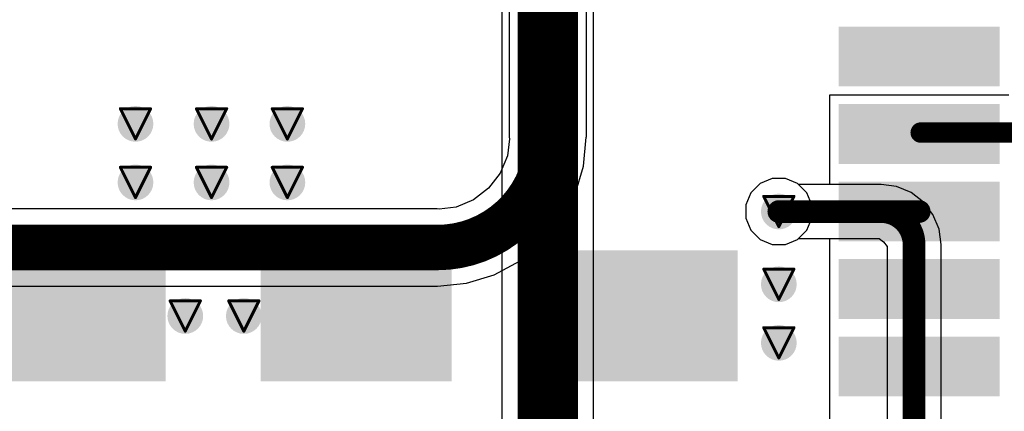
# Model space of a CAD drawing. Header units: inches. Extents: x 0 to 12.2, y 0 to 7.
# Tile 146 of 154: x 3.254 to 3.905, y 3.882 to 4.141. Entities that reach past the tile are written whole.
import ezdxf

# ---------------------------------------------------------------- set-up
doc = ezdxf.new("R2010")
doc.units = ezdxf.units.IN
doc.header["$MEASUREMENT"] = 0
for name, color, linetype in [('Bottom Layer', 5, 'Continuous'), ('Drill Drawing', 1, 'Continuous'), ('Layer 1', 16, 'Continuous'), ('Layer 2', 76, 'Continuous'), ('Top Layer', 1, 'Continuous'), ('Top Solder', 216, 'Continuous'), ('Via Holes', 16, 'Continuous')]:
    doc.layers.add(name, color=color, linetype=linetype)

# ---------------------------------------------------------------- blocks, each defined once
blk = doc.blocks.new('EC21EFA_512_STD_17')
at = {"layer": 'Top Layer'}
for points in [[(0.28346, 0.05906), (0.3622, 0.05906), (0.3622, -0.05906), (0.28346, -0.05906)], [(0.28346, -0.12992), (0.3622, -0.12992), (0.3622, -0.24803), (0.28346, -0.24803)], [(0.28346, -0.3189), (0.3622, -0.3189), (0.3622, -0.43701), (0.28346, -0.43701)], [(0.27362, -0.51181), (0.30512, -0.51181), (0.30512, -0.61024), (0.27362, -0.61024)], [(0.3248, -0.51181), (0.3563, -0.51181), (0.3563, -0.61024), (0.3248, -0.61024)], [(0.37598, -0.51181), (0.40748, -0.51181), (0.40748, -0.61024), (0.37598, -0.61024)], [(0.42717, -0.51181), (0.45866, -0.51181), (0.45866, -0.61024), (0.42717, -0.61024)], [(0.47835, -0.51181), (0.50984, -0.51181), (0.50984, -0.61024), (0.47835, -0.61024)]]:
    blk.add_hatch(color=1, dxfattribs=at).paths.add_polyline_path(points)
at = {"layer": 'Top Solder'}
for points in [[(0.27946, 0.06306), (0.3662, 0.06306), (0.3662, -0.06306), (0.27946, -0.06306)], [(0.27946, -0.12592), (0.3662, -0.12592), (0.3662, -0.25203), (0.27946, -0.25203)], [(0.27946, -0.3149), (0.3662, -0.3149), (0.3662, -0.44101), (0.27946, -0.44101)], [(0.26962, -0.50781), (0.30912, -0.50781), (0.30912, -0.61424), (0.26962, -0.61424)], [(0.3208, -0.50781), (0.3603, -0.50781), (0.3603, -0.61424), (0.3208, -0.61424)], [(0.37198, -0.50781), (0.41148, -0.50781), (0.41148, -0.61424), (0.37198, -0.61424)], [(0.42317, -0.50781), (0.46266, -0.50781), (0.46266, -0.61424), (0.42317, -0.61424)], [(0.47435, -0.50781), (0.51384, -0.50781), (0.51384, -0.61424), (0.47435, -0.61424)]]:
    blk.add_hatch(color=216, dxfattribs=at).paths.add_polyline_path(points)

msp = doc.modelspace()

# ---------------------------------------------------------------- hatches: boundary and pattern name
at = {"layer": 'Bottom Layer'}
h = msp.add_hatch(color=5, dxfattribs=at)
edge = h.paths.add_edge_path()
edge.add_arc((3.33058, 4.07168), 0.01181, 0, 360)
h = msp.add_hatch(color=5, dxfattribs=at)
edge = h.paths.add_edge_path()
edge.add_arc((3.38083, 4.07168), 0.01181, 0, 360)
h = msp.add_hatch(color=5, dxfattribs=at)
edge = h.paths.add_edge_path()
edge.add_arc((3.43094, 4.07168), 0.01181, 0, 360)
h = msp.add_hatch(color=5, dxfattribs=at)
edge = h.paths.add_edge_path()
edge.add_arc((3.33058, 4.033), 0.01181, 0, 360)
h = msp.add_hatch(color=5, dxfattribs=at)
edge = h.paths.add_edge_path()
edge.add_arc((3.38083, 4.033), 0.01181, 0, 360)
h = msp.add_hatch(color=5, dxfattribs=at)
edge = h.paths.add_edge_path()
edge.add_arc((3.43094, 4.033), 0.01181, 0, 360)
h = msp.add_hatch(color=5, dxfattribs=at)
edge = h.paths.add_edge_path()
edge.add_arc((3.75566, 4.01378), 0.01181, 0, 360)
h = msp.add_hatch(color=5, dxfattribs=at)
edge = h.paths.add_edge_path()
edge.add_arc((3.75566, 3.96571), 0.01181, 0, 360)
h = msp.add_hatch(color=5, dxfattribs=at)
edge = h.paths.add_edge_path()
edge.add_arc((3.36348, 3.94476), 0.01181, 0, 360)
h = msp.add_hatch(color=5, dxfattribs=at)
edge = h.paths.add_edge_path()
edge.add_arc((3.40216, 3.94476), 0.01181, 0, 360)
h = msp.add_hatch(color=5, dxfattribs=at)
edge = h.paths.add_edge_path()
edge.add_arc((3.75566, 3.92703), 0.01181, 0, 360)
at = {"layer": 'Layer 1'}
h = msp.add_hatch(color=16, dxfattribs=at)
edge = h.paths.add_edge_path()
edge.add_arc((3.33058, 4.07168), 0.01181, 0, 360)
h = msp.add_hatch(color=16, dxfattribs=at)
edge = h.paths.add_edge_path()
edge.add_arc((3.38083, 4.07168), 0.01181, 0, 360)
h = msp.add_hatch(color=16, dxfattribs=at)
edge = h.paths.add_edge_path()
edge.add_arc((3.43094, 4.07168), 0.01181, 0, 360)
h = msp.add_hatch(color=16, dxfattribs=at)
edge = h.paths.add_edge_path()
edge.add_arc((3.33058, 4.033), 0.01181, 0, 360)
h = msp.add_hatch(color=16, dxfattribs=at)
edge = h.paths.add_edge_path()
edge.add_arc((3.38083, 4.033), 0.01181, 0, 360)
h = msp.add_hatch(color=16, dxfattribs=at)
edge = h.paths.add_edge_path()
edge.add_arc((3.43094, 4.033), 0.01181, 0, 360)
h = msp.add_hatch(color=16, dxfattribs=at)
edge = h.paths.add_edge_path()
edge.add_arc((3.75566, 4.01378), 0.01181, 0, 360)
h = msp.add_hatch(color=16, dxfattribs=at)
edge = h.paths.add_edge_path()
edge.add_arc((3.75566, 3.96571), 0.01181, 0, 360)
h = msp.add_hatch(color=16, dxfattribs=at)
edge = h.paths.add_edge_path()
edge.add_arc((3.36348, 3.94476), 0.01181, 0, 360)
h = msp.add_hatch(color=16, dxfattribs=at)
edge = h.paths.add_edge_path()
edge.add_arc((3.40216, 3.94476), 0.01181, 0, 360)
h = msp.add_hatch(color=16, dxfattribs=at)
edge = h.paths.add_edge_path()
edge.add_arc((3.75566, 3.92703), 0.01181, 0, 360)
at = {"layer": 'Layer 2'}
h = msp.add_hatch(color=76, dxfattribs=at)
edge = h.paths.add_edge_path()
edge.add_arc((3.33058, 4.07168), 0.01181, 0, 360)
h = msp.add_hatch(color=76, dxfattribs=at)
edge = h.paths.add_edge_path()
edge.add_arc((3.38083, 4.07168), 0.01181, 0, 360)
h = msp.add_hatch(color=76, dxfattribs=at)
edge = h.paths.add_edge_path()
edge.add_arc((3.43094, 4.07168), 0.01181, 0, 360)
h = msp.add_hatch(color=76, dxfattribs=at)
edge = h.paths.add_edge_path()
edge.add_arc((3.33058, 4.033), 0.01181, 0, 360)
h = msp.add_hatch(color=76, dxfattribs=at)
edge = h.paths.add_edge_path()
edge.add_arc((3.38083, 4.033), 0.01181, 0, 360)
h = msp.add_hatch(color=76, dxfattribs=at)
edge = h.paths.add_edge_path()
edge.add_arc((3.43094, 4.033), 0.01181, 0, 360)
h = msp.add_hatch(color=76, dxfattribs=at)
edge = h.paths.add_edge_path()
edge.add_arc((3.75566, 4.01378), 0.01181, 0, 360)
h = msp.add_hatch(color=76, dxfattribs=at)
edge = h.paths.add_edge_path()
edge.add_arc((3.75566, 3.96571), 0.01181, 0, 360)
h = msp.add_hatch(color=76, dxfattribs=at)
edge = h.paths.add_edge_path()
edge.add_arc((3.36348, 3.94476), 0.01181, 0, 360)
h = msp.add_hatch(color=76, dxfattribs=at)
edge = h.paths.add_edge_path()
edge.add_arc((3.40216, 3.94476), 0.01181, 0, 360)
h = msp.add_hatch(color=76, dxfattribs=at)
edge = h.paths.add_edge_path()
edge.add_arc((3.75566, 3.92703), 0.01181, 0, 360)
at = {"layer": 'Top Layer'}
h = msp.add_hatch(color=1, dxfattribs=at)
edge = h.paths.add_edge_path()
edge.add_arc((3.33058, 4.07168), 0.01181, 0, 360)
h = msp.add_hatch(color=1, dxfattribs=at)
edge = h.paths.add_edge_path()
edge.add_arc((3.38083, 4.07168), 0.01181, 0, 360)
h = msp.add_hatch(color=1, dxfattribs=at)
edge = h.paths.add_edge_path()
edge.add_arc((3.43094, 4.07168), 0.01181, 0, 360)
h = msp.add_hatch(color=1, dxfattribs=at)
edge = h.paths.add_edge_path()
edge.add_arc((3.33058, 4.033), 0.01181, 0, 360)
h = msp.add_hatch(color=1, dxfattribs=at)
edge = h.paths.add_edge_path()
edge.add_arc((3.38083, 4.033), 0.01181, 0, 360)
h = msp.add_hatch(color=1, dxfattribs=at)
edge = h.paths.add_edge_path()
edge.add_arc((3.43094, 4.033), 0.01181, 0, 360)
h = msp.add_hatch(color=1, dxfattribs=at)
edge = h.paths.add_edge_path()
edge.add_arc((3.75566, 4.01378), 0.01181, 0, 360)
h = msp.add_hatch(color=1, dxfattribs=at)
edge = h.paths.add_edge_path()
edge.add_arc((3.75566, 3.96571), 0.01181, 0, 360)
h = msp.add_hatch(color=1, dxfattribs=at)
edge = h.paths.add_edge_path()
edge.add_arc((3.36348, 3.94476), 0.01181, 0, 360)
h = msp.add_hatch(color=1, dxfattribs=at)
edge = h.paths.add_edge_path()
edge.add_arc((3.40216, 3.94476), 0.01181, 0, 360)
h = msp.add_hatch(color=1, dxfattribs=at)
edge = h.paths.add_edge_path()
edge.add_arc((3.75566, 3.92703), 0.01181, 0, 360)
at = {"layer": 'Via Holes'}
h = msp.add_hatch(color=7, dxfattribs=at)
edge = h.paths.add_edge_path()
edge.add_arc((3.33058, 4.07168), 0.00591, 0, 360)
h = msp.add_hatch(color=7, dxfattribs=at)
edge = h.paths.add_edge_path()
edge.add_arc((3.38083, 4.07168), 0.00591, 0, 360)
h = msp.add_hatch(color=7, dxfattribs=at)
edge = h.paths.add_edge_path()
edge.add_arc((3.43094, 4.07168), 0.00591, 0, 360)
h = msp.add_hatch(color=7, dxfattribs=at)
edge = h.paths.add_edge_path()
edge.add_arc((3.33058, 4.033), 0.00591, 0, 360)
h = msp.add_hatch(color=7, dxfattribs=at)
edge = h.paths.add_edge_path()
edge.add_arc((3.38083, 4.033), 0.00591, 0, 360)
h = msp.add_hatch(color=7, dxfattribs=at)
edge = h.paths.add_edge_path()
edge.add_arc((3.43094, 4.033), 0.00591, 0, 360)
h = msp.add_hatch(color=7, dxfattribs=at)
edge = h.paths.add_edge_path()
edge.add_arc((3.75566, 4.01378), 0.00591, 0, 360)
h = msp.add_hatch(color=7, dxfattribs=at)
edge = h.paths.add_edge_path()
edge.add_arc((3.75566, 3.96571), 0.00591, 0, 360)
h = msp.add_hatch(color=7, dxfattribs=at)
edge = h.paths.add_edge_path()
edge.add_arc((3.36348, 3.94476), 0.00591, 0, 360)
h = msp.add_hatch(color=7, dxfattribs=at)
edge = h.paths.add_edge_path()
edge.add_arc((3.40216, 3.94476), 0.00591, 0, 360)
h = msp.add_hatch(color=7, dxfattribs=at)
edge = h.paths.add_edge_path()
edge.add_arc((3.75566, 3.92703), 0.00591, 0, 360)

# ---------------------------------------------------------------- linework, layer by layer
at = {"layer": 'Bottom Layer'}
for p, q in [((3.57751, 4.538), (3.57751, 4.063)), ((3.62849, 4.063), (3.62849, 4.538)), ((3.57775, 4.06179), (3.57628, 4.0506)), ((3.57751, 4.063), (3.57775, 4.06179)), ((3.62658, 4.04379), (3.62846, 4.06284)), ((3.62846, 4.06284), (3.62849, 4.063)), ((3.57628, 4.0506), (3.57149, 4.03904)), ((3.62098, 4.02532), (3.62658, 4.04379)), ((3.57149, 4.03904), (3.56388, 4.02912)), ((3.75132, 4.03559), (3.7433, 4.03227)), ((3.76, 4.03559), (3.75132, 4.03559)), ((3.76801, 4.03227), (3.76, 4.03559)), ((3.56388, 4.02912), (3.55396, 4.02151)), ((3.7433, 4.03227), (3.73717, 4.02614)), ((3.76866, 4.03162), (3.76801, 4.03227)), ((3.82316, 4.03162), (3.76866, 4.03162)), ((3.82321, 4.03161), (3.82316, 4.03162)), ((3.83343, 4.03027), (3.82321, 4.03161)), ((3.843, 4.0263), (3.83343, 4.03027)), ((3.55396, 4.02151), (3.5424, 4.01672)), ((3.61188, 4.00829), (3.62098, 4.02532)), ((3.73717, 4.02614), (3.73385, 4.01812)), ((3.85122, 4.02), (3.843, 4.0263)), ((3.53, 4.01549), (2.70486, 4.01549)), ((3.53121, 4.01525), (3.53, 4.01549)), ((3.5424, 4.01672), (3.53121, 4.01525)), ((3.73385, 4.01812), (3.73385, 4.00944)), ((3.85752, 4.01178), (3.85122, 4.02)), ((3.59963, 3.99337), (3.61188, 4.00829)), ((3.73385, 4.00944), (3.73717, 4.00143)), ((3.86149, 4.00221), (3.85752, 4.01178)), ((3.73717, 4.00143), (3.7433, 3.99529)), ((3.86283, 3.99199), (3.86149, 4.00221)), ((3.7433, 3.99529), (3.75132, 3.99197)), ((3.76, 3.99197), (3.76801, 3.99529)), ((3.76801, 3.99529), (3.76866, 3.99594)), ((3.76866, 3.99594), (3.82193, 3.99594)), ((3.82193, 3.99594), (3.82489, 3.99367)), ((3.58471, 3.98112), (3.59963, 3.99337)), ((3.75132, 3.99197), (3.76, 3.99197)), ((3.82489, 3.99367), (3.82716, 3.99071)), ((3.82716, 3.99071), (3.82716, 3.37372)), ((3.86284, 3.99194), (3.86283, 3.99199)), ((3.86284, 2.963), (3.86284, 3.99194)), ((3.56768, 3.97202), (3.58471, 3.98112)), ((3.54921, 3.96642), (3.56768, 3.97202)), ((2.70486, 3.96451), (3.53, 3.96451)), ((3.53, 3.96451), (3.53016, 3.96454)), ((3.53016, 3.96454), (3.54921, 3.96642))]:
    msp.add_line(p, q, dxfattribs=at)
for points, const_width in [([(3.603, 4.063), (3.603, 4.538)], 0.03), ([(3.75566, 4.01378), (3.82316, 4.01378)], 0.015), ([(2.66081, 3.99), (3.53, 3.99)], 0.03), ([(3.845, 2.95), (3.845, 3.99194)], 0.015)]:
    msp.add_lwpolyline(points, dxfattribs=dict(at, const_width=const_width))
for points, const_width in [([(3.603, 4.063, -0.414214), (3.53, 3.99)], 0.03), ([(3.82316, 4.01378, -0.414214), (3.845, 3.99194)], 0.015)]:
    msp.add_lwpolyline(points, format="xyb", dxfattribs=dict(at, const_width=const_width))
for points, const_width in [([(3.5955, 4.063, 1), (3.6105, 4.063, 1)], 0.015), ([(3.5955, 4.063, 1), (3.6105, 4.063, 1)], 0.015), ([(3.75191, 4.01378, 1), (3.75941, 4.01378, 1)], 0.0075), ([(3.81941, 4.01378, 1), (3.82691, 4.01378, 1)], 0.0075), ([(3.81941, 4.01378, 1), (3.82691, 4.01378, 1)], 0.0075), ([(3.5225, 3.99, 1), (3.5375, 3.99, 1)], 0.015), ([(3.5225, 3.99, 1), (3.5375, 3.99, 1)], 0.015), ([(3.84125, 3.99194, 1), (3.84875, 3.99194, 1)], 0.0075), ([(3.84125, 3.99194, 1), (3.84875, 3.99194, 1)], 0.0075)]:
    msp.add_lwpolyline(points, format="xyb", close=True, dxfattribs=dict(at, const_width=const_width))
at = {"layer": 'Drill Drawing', "const_width": 0.002}
for points in [[(3.32058, 4.08168), (3.34058, 4.08168)], [(3.32058, 4.08168), (3.33058, 4.06168)], [(3.33058, 4.06168), (3.34058, 4.08168)], [(3.37083, 4.08168), (3.39083, 4.08168)], [(3.37083, 4.08168), (3.38083, 4.06168)], [(3.38083, 4.06168), (3.39083, 4.08168)], [(3.42094, 4.08168), (3.44094, 4.08168)], [(3.42094, 4.08168), (3.43094, 4.06168)], [(3.43094, 4.06168), (3.44094, 4.08168)], [(3.32058, 4.043), (3.34058, 4.043)], [(3.32058, 4.043), (3.33058, 4.023)], [(3.33058, 4.023), (3.34058, 4.043)], [(3.37083, 4.043), (3.39083, 4.043)], [(3.37083, 4.043), (3.38083, 4.023)], [(3.38083, 4.023), (3.39083, 4.043)], [(3.42094, 4.043), (3.44094, 4.043)], [(3.42094, 4.043), (3.43094, 4.023)], [(3.43094, 4.023), (3.44094, 4.043)], [(3.74566, 4.02378), (3.76566, 4.02378)], [(3.74566, 4.02378), (3.75566, 4.00378)], [(3.75566, 4.00378), (3.76566, 4.02378)], [(3.74566, 3.97572), (3.76566, 3.97572)], [(3.74566, 3.97572), (3.75566, 3.95572)], [(3.75566, 3.95572), (3.76566, 3.97572)], [(3.35348, 3.95476), (3.37348, 3.95476)], [(3.35348, 3.95476), (3.36348, 3.93476)], [(3.36348, 3.93476), (3.37348, 3.95476)], [(3.39216, 3.95476), (3.41216, 3.95476)], [(3.39216, 3.95476), (3.40216, 3.93476)], [(3.40216, 3.93476), (3.41216, 3.95476)], [(3.74566, 3.93703), (3.76566, 3.93703)], [(3.74566, 3.93703), (3.75566, 3.91703)], [(3.75566, 3.91703), (3.76566, 3.93703)]]:
    msp.add_lwpolyline(points, dxfattribs=at)
at = {"layer": 'Drill Drawing', "const_width": 0.001}
for points in [[(3.32008, 4.08168, 1), (3.32108, 4.08168, 1)], [(3.32008, 4.08168, 1), (3.32108, 4.08168, 1)], [(3.34008, 4.08168, 1), (3.34108, 4.08168, 1)], [(3.34008, 4.08168, 1), (3.34108, 4.08168, 1)], [(3.37033, 4.08168, 1), (3.37133, 4.08168, 1)], [(3.37033, 4.08168, 1), (3.37133, 4.08168, 1)], [(3.39033, 4.08168, 1), (3.39133, 4.08168, 1)], [(3.39033, 4.08168, 1), (3.39133, 4.08168, 1)], [(3.42044, 4.08168, 1), (3.42144, 4.08168, 1)], [(3.42044, 4.08168, 1), (3.42144, 4.08168, 1)], [(3.44044, 4.08168, 1), (3.44144, 4.08168, 1)], [(3.44044, 4.08168, 1), (3.44144, 4.08168, 1)], [(3.33008, 4.06168, 1), (3.33108, 4.06168, 1)], [(3.33008, 4.06168, 1), (3.33108, 4.06168, 1)], [(3.38033, 4.06168, 1), (3.38133, 4.06168, 1)], [(3.38033, 4.06168, 1), (3.38133, 4.06168, 1)], [(3.43044, 4.06168, 1), (3.43144, 4.06168, 1)], [(3.43044, 4.06168, 1), (3.43144, 4.06168, 1)], [(3.32008, 4.043, 1), (3.32108, 4.043, 1)], [(3.32008, 4.043, 1), (3.32108, 4.043, 1)], [(3.34008, 4.043, 1), (3.34108, 4.043, 1)], [(3.34008, 4.043, 1), (3.34108, 4.043, 1)], [(3.37033, 4.043, 1), (3.37133, 4.043, 1)], [(3.37033, 4.043, 1), (3.37133, 4.043, 1)], [(3.39033, 4.043, 1), (3.39133, 4.043, 1)], [(3.39033, 4.043, 1), (3.39133, 4.043, 1)], [(3.42044, 4.043, 1), (3.42144, 4.043, 1)], [(3.42044, 4.043, 1), (3.42144, 4.043, 1)], [(3.44044, 4.043, 1), (3.44144, 4.043, 1)], [(3.44044, 4.043, 1), (3.44144, 4.043, 1)], [(3.33008, 4.023, 1), (3.33108, 4.023, 1)], [(3.33008, 4.023, 1), (3.33108, 4.023, 1)], [(3.38033, 4.023, 1), (3.38133, 4.023, 1)], [(3.38033, 4.023, 1), (3.38133, 4.023, 1)], [(3.43044, 4.023, 1), (3.43144, 4.023, 1)], [(3.43044, 4.023, 1), (3.43144, 4.023, 1)], [(3.74516, 4.02378, 1), (3.74616, 4.02378, 1)], [(3.74516, 4.02378, 1), (3.74616, 4.02378, 1)], [(3.76516, 4.02378, 1), (3.76616, 4.02378, 1)], [(3.76516, 4.02378, 1), (3.76616, 4.02378, 1)], [(3.75516, 4.00378, 1), (3.75616, 4.00378, 1)], [(3.75516, 4.00378, 1), (3.75616, 4.00378, 1)], [(3.74516, 3.97572, 1), (3.74616, 3.97572, 1)], [(3.74516, 3.97572, 1), (3.74616, 3.97572, 1)], [(3.76516, 3.97572, 1), (3.76616, 3.97572, 1)], [(3.76516, 3.97572, 1), (3.76616, 3.97572, 1)], [(3.35298, 3.95476, 1), (3.35398, 3.95476, 1)], [(3.35298, 3.95476, 1), (3.35398, 3.95476, 1)], [(3.37298, 3.95476, 1), (3.37398, 3.95476, 1)], [(3.37298, 3.95476, 1), (3.37398, 3.95476, 1)], [(3.39166, 3.95476, 1), (3.39266, 3.95476, 1)], [(3.39166, 3.95476, 1), (3.39266, 3.95476, 1)], [(3.41166, 3.95476, 1), (3.41266, 3.95476, 1)], [(3.41166, 3.95476, 1), (3.41266, 3.95476, 1)], [(3.75516, 3.95572, 1), (3.75616, 3.95572, 1)], [(3.75516, 3.95572, 1), (3.75616, 3.95572, 1)], [(3.74516, 3.93703, 1), (3.74616, 3.93703, 1)], [(3.74516, 3.93703, 1), (3.74616, 3.93703, 1)], [(3.76516, 3.93703, 1), (3.76616, 3.93703, 1)], [(3.76516, 3.93703, 1), (3.76616, 3.93703, 1)], [(3.36298, 3.93476, 1), (3.36398, 3.93476, 1)], [(3.36298, 3.93476, 1), (3.36398, 3.93476, 1)], [(3.40166, 3.93476, 1), (3.40266, 3.93476, 1)], [(3.40166, 3.93476, 1), (3.40266, 3.93476, 1)], [(3.75516, 3.91703, 1), (3.75616, 3.91703, 1)], [(3.75516, 3.91703, 1), (3.75616, 3.91703, 1)]]:
    msp.add_lwpolyline(points, format="xyb", close=True, dxfattribs=at)
at = {"layer": 'Layer 1'}
for p, q in [((3.75132, 4.03559), (3.7433, 4.03227)), ((3.76, 4.03559), (3.75132, 4.03559)), ((3.76801, 4.03227), (3.76, 4.03559)), ((3.7433, 4.03227), (3.73717, 4.02614)), ((3.77415, 4.02614), (3.76801, 4.03227)), ((3.73717, 4.02614), (3.73385, 4.01812)), ((3.77747, 4.01812), (3.77415, 4.02614)), ((3.73385, 4.01812), (3.73385, 4.00944)), ((3.77747, 4.00944), (3.77747, 4.01812)), ((3.73385, 4.00944), (3.73717, 4.00143)), ((3.77415, 4.00143), (3.77747, 4.00944)), ((3.73717, 4.00143), (3.7433, 3.99529)), ((3.76801, 3.99529), (3.77415, 4.00143)), ((3.7433, 3.99529), (3.75132, 3.99197)), ((3.76, 3.99197), (3.76801, 3.99529)), ((3.75132, 3.99197), (3.76, 3.99197))]:
    msp.add_line(p, q, dxfattribs=at)
at = {"layer": 'Layer 2'}
for p, q in [((3.57274, 4.538), (3.57274, 3.583)), ((3.63326, 3.583), (3.63326, 4.538)), ((3.75132, 4.03559), (3.7433, 4.03227)), ((3.76, 4.03559), (3.75132, 4.03559)), ((3.76801, 4.03227), (3.76, 4.03559)), ((3.7433, 4.03227), (3.73717, 4.02614)), ((3.77415, 4.02614), (3.76801, 4.03227)), ((3.73717, 4.02614), (3.73385, 4.01812)), ((3.77747, 4.01812), (3.77415, 4.02614)), ((3.73385, 4.01812), (3.73385, 4.00944)), ((3.77747, 4.00944), (3.77747, 4.01812)), ((3.73385, 4.00944), (3.73717, 4.00143)), ((3.77415, 4.00143), (3.77747, 4.00944)), ((3.73717, 4.00143), (3.7433, 3.99529)), ((3.76801, 3.99529), (3.77415, 4.00143)), ((3.7433, 3.99529), (3.75132, 3.99197)), ((3.76, 3.99197), (3.76801, 3.99529)), ((3.75132, 3.99197), (3.76, 3.99197))]:
    msp.add_line(p, q, dxfattribs=at)
at = {"layer": 'Layer 2', "const_width": 0.04}
msp.add_lwpolyline([(3.603, 3.583), (3.603, 4.538)], dxfattribs=at)
at = {"layer": 'Top Layer'}
for p, q in [((3.90764, 4.09071), (3.78921, 4.09071)), ((3.78921, 4.09071), (3.78921, 4.03162)), ((3.75132, 4.03559), (3.7433, 4.03227)), ((3.76, 4.03559), (3.75132, 4.03559)), ((3.76801, 4.03227), (3.76, 4.03559)), ((3.7433, 4.03227), (3.73717, 4.02614)), ((3.76866, 4.03162), (3.76801, 4.03227)), ((3.78921, 4.03162), (3.76866, 4.03162)), ((3.73717, 4.02614), (3.73385, 4.01812)), ((3.73385, 4.01812), (3.73385, 4.00944)), ((3.73385, 4.00944), (3.73717, 4.00143)), ((3.73717, 4.00143), (3.7433, 3.99529)), ((3.7433, 3.99529), (3.75132, 3.99197)), ((3.76, 3.99197), (3.76801, 3.99529)), ((3.76801, 3.99529), (3.76866, 3.99594)), ((3.76866, 3.99594), (3.78921, 3.99594)), ((3.78921, 3.99594), (3.78921, 3.93685)), ((3.75132, 3.99197), (3.76, 3.99197)), ((3.78921, 3.93685), (3.78921, 3.88567)), ((3.78921, 3.88567), (3.78921, 3.83449))]:
    msp.add_line(p, q, dxfattribs=at)
for points, const_width in [([(3.84939, 4.06593), (3.9815, 4.06593)], 0.0135), ([(3.75566, 4.01378), (3.84842, 4.01378)], 0.015)]:
    msp.add_lwpolyline(points, dxfattribs=dict(at, const_width=const_width))
for points, const_width in [([(3.84602, 4.06593, 1), (3.85277, 4.06593, 1)], 0.00675), ([(3.84667, 4.06496, 1), (3.85017, 4.06496, 1)], 0.0035), ([(3.84764, 4.06593, 1), (3.85114, 4.06593, 1)], 0.0035), ([(3.75191, 4.01378, 1), (3.75941, 4.01378, 1)], 0.0075), ([(3.84467, 4.01378, 1), (3.85217, 4.01378, 1)], 0.0075)]:
    msp.add_lwpolyline(points, format="xyb", close=True, dxfattribs=dict(at, const_width=const_width))
at = {"layer": 'Top Layer', "const_width": 0.007}
msp.add_lwpolyline([(3.84842, 4.06496, -0.414214), (3.84939, 4.06593)], format="xyb", dxfattribs=at)

# ---------------------------------------------------------------- block references
at = {"rotation": 90}
msp.add_blockref('EC21EFA_512_STD_17', (3.2874, 3.62205), dxfattribs=at)

doc.saveas('drawing.dxf')
